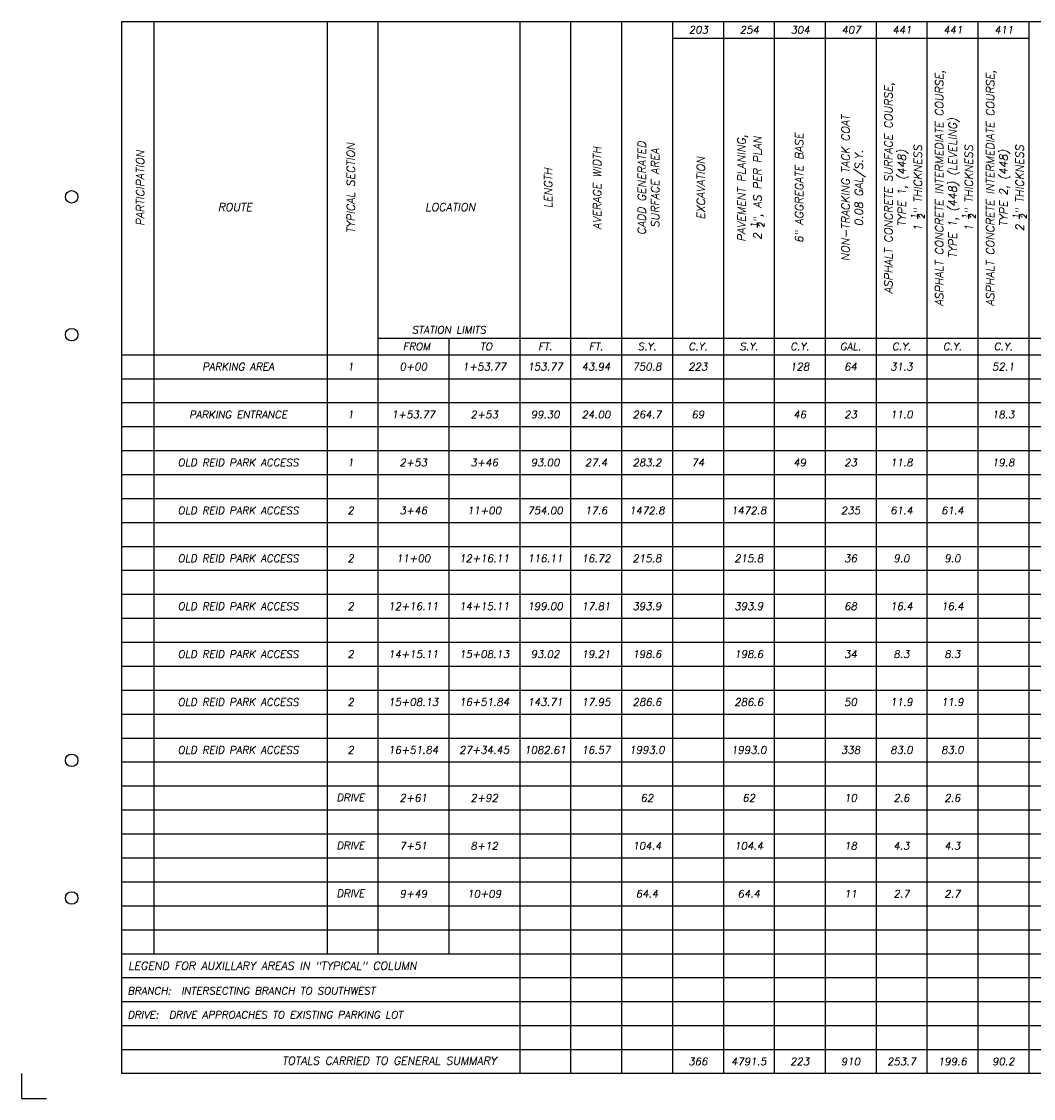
# Paper-space layout 'Pavt Calcs' of a CAD drawing. Header units: feet. Extents: x 0 to 17, y 0 to 11.
# Tile 1 of 2: x 0 to 10.1, y 0 to 10.7. Entities that reach past the tile are written whole.
import ezdxf
from ezdxf.enums import TextEntityAlignment as Align

# ---------------------------------------------------------------- set-up
doc = ezdxf.new("R2010")
doc.units = ezdxf.units.FT
doc.header["$LTSCALE"] = 20
doc.header["$MEASUREMENT"] = 0
doc.linetypes.add('DGN Style 3', pattern=[1.792565, 1.280403, -0.512161])
for name, color, linetype in [('_OFF-PRELIMINARY', 1, 'Continuous'), ('BORDER', 7, 'Continuous'), ('TEXT', 1, 'Continuous')]:
    doc.layers.add(name, color=color, linetype=linetype)
doc.layers.add('Level 1', color=7, linetype='Continuous', lineweight=0)
doc.layers.add('Level 1 (Construction)', color=7, linetype='Continuous', lineweight=0, plot=False)
doc.styles.add('ROMAND', font='romand.shx', dxfattribs={"oblique": 10, "height": 0.12})
doc.styles.add('ROMANS', font='romans')

psp = doc.layouts.new('Pavt Calcs')

# ---------------------------------------------------------------- linework, layer by layer
at = {"layer": 'BORDER', "color": 8}
for p, q in [((1.321, 10.747), (1.321, 1.445)), ((3.049, 10.747), (3.049, 1.445)), ((3.556, 10.747), (3.556, 1.445)), ((4.972, 10.747), (4.972, 0.25)), ((5.48, 10.747), (5.48, 0.25)), ((5.988, 10.747), (5.988, 0.25)), ((6.496, 10.747), (6.496, 0.25)), ((7.004, 10.747), (7.004, 0.25)), ((7.512, 10.747), (7.512, 0.25)), ((8.02, 10.747), (8.02, 0.25)), ((8.528, 10.747), (8.528, 0.25)), ((9.036, 10.747), (9.036, 0.25)), ((9.544, 10.747), (9.544, 0.25)), ((10.052, 10.747), (10.052, 0.25)), ((6.496, 10.582), (10.052, 10.582)), ((3.556, 7.588), (16.246, 7.588)), ((4.264, 7.588), (4.264, 1.445)), ((1, 7.422), (16.246, 7.422)), ((1, 7.183), (16.246, 7.183)), ((1, 6.944), (16.246, 6.944)), ((1, 6.705), (16.246, 6.705)), ((1, 6.466), (16.246, 6.466)), ((1, 6.227), (16.246, 6.227)), ((1, 5.988), (16.246, 5.988)), ((1, 5.749), (16.246, 5.749)), ((1, 5.51), (16.246, 5.51)), ((1, 5.271), (16.246, 5.271)), ((1, 5.032), (16.246, 5.032)), ((1, 4.792), (16.246, 4.792)), ((1, 4.553), (16.246, 4.553)), ((1, 4.314), (16.246, 4.314)), ((1, 4.075), (16.246, 4.075)), ((1, 3.836), (16.246, 3.836)), ((1, 3.597), (16.246, 3.597)), ((1, 3.358), (16.246, 3.358)), ((1, 3.119), (16.246, 3.119)), ((1, 2.88), (16.246, 2.88)), ((1, 2.641), (16.246, 2.641)), ((1, 2.402), (16.246, 2.402)), ((1, 2.163), (16.246, 2.163)), ((1, 1.924), (16.246, 1.924)), ((1, 1.684), (16.246, 1.684)), ((1, 1.445), (16.246, 1.445)), ((1, 1.445), (16.246, 1.445)), ((1, 1.206), (16.246, 1.206)), ((1, 0.967), (16.246, 0.967)), ((1, 0.728), (16.246, 0.728)), ((1, 0.489), (16.246, 0.489))]:
    psp.add_line(p, q, dxfattribs=at)
at = {"layer": 'Level 1', "color": 2, "linetype": 'Continuous', "lineweight": -3}
for p, q in [((1, 10.747), (16.746, 10.747)), ((1, 0.25), (1, 10.747)), ((16.746, 0.25), (1, 0.25))]:
    psp.add_line(p, q, dxfattribs=at)
for centre in [(0.5, 8.998), (0.5, 7.623), (0.5, 3.374), (0.5, 2)]:
    psp.add_circle(centre, 0.0625, dxfattribs=at)
at = {"layer": 'Level 1 (Construction)', "color": 2, "linetype": 'DGN Style 3', "lineweight": -3}
for p, q in [((0, 0.25), (0, 0)), ((0, 0), (0.25, 0))]:
    psp.add_line(p, q, dxfattribs=at)

# ---------------------------------------------------------------- texts
at = {"layer": '_OFF-PRELIMINARY', "style": 'ROMANS', "oblique": 10}
for s, height, p in [('203', 0.0747, (6.755, 10.665)), ('254', 0.0747, (7.264, 10.665)), ('304', 0.0747, (7.772, 10.665)), ('407', 0.0747, (8.28, 10.665)), ('441', 0.0747, (8.788, 10.665)), ('441', 0.0747, (9.296, 10.665)), ('411', 0.0747, (9.804, 10.665)), ('STATION LIMITS', 0.07471, (4.265, 7.671)), ('FROM', 0.0747, (3.943, 7.505)), ('TO', 0.0747, (4.636, 7.505)), ('FT.', 0.0747, (5.226, 7.505)), ('FT.', 0.0747, (5.734, 7.505)), ('S.Y.', 0.0747, (6.242, 7.505)), ('C.Y.', 0.0747, (6.75, 7.505)), ('S.Y.', 0.0747, (7.258, 7.505)), ('C.Y.', 0.0747, (7.766, 7.505)), ('GAL.', 0.0747, (8.274, 7.505)), ('C.Y.', 0.0747, (8.782, 7.505)), ('C.Y.', 0.0747, (9.29, 7.505)), ('C.Y.', 0.0747, (9.798, 7.505)), ('PARKING AREA', 0.07471, (2.162, 7.303)), ('1', 0.0747, (3.284, 7.303)), ('0+00', 0.0747, (3.91, 7.303)), ('1+53.77', 0.0747, (4.618, 7.303)), ('153.77', 0.0747, (5.226, 7.303)), ('43.94', 0.0747, (5.734, 7.303)), ('750.8', 0.0747, (6.242, 7.303)), ('223', 0.0747, (6.75, 7.303)), ('128', 0.0747, (7.766, 7.303)), ('64', 0.0747, (8.274, 7.303)), ('31.3', 0.0747, (8.782, 7.303)), ('52.1', 0.0747, (9.798, 7.303)), ('PARKING ENTRANCE', 0.07471, (2.162, 6.825)), ('1', 0.0747, (3.284, 6.825)), ('1+53.77', 0.0747, (3.91, 6.825)), ('2+53', 0.0747, (4.618, 6.825)), ('99.30', 0.0747, (5.226, 6.825)), ('24.00', 0.0747, (5.734, 6.825)), ('264.7', 0.0747, (6.242, 6.825)), ('69', 0.0747, (6.75, 6.825)), ('46', 0.0747, (7.766, 6.825)), ('23', 0.0747, (8.274, 6.825)), ('11.0', 0.0747, (8.782, 6.825)), ('18.3', 0.0747, (9.798, 6.825)), ('OLD REID PARK ACCESS', 0.07471, (2.162, 6.346)), ('1', 0.0747, (3.284, 6.346)), ('2+53', 0.0747, (3.91, 6.346)), ('3+46', 0.0747, (4.618, 6.346)), ('93.00', 0.0747, (5.226, 6.346)), ('27.4', 0.0747, (5.734, 6.346)), ('283.2', 0.0747, (6.242, 6.346)), ('74', 0.0747, (6.75, 6.346)), ('49', 0.0747, (7.766, 6.346)), ('23', 0.0747, (8.274, 6.346)), ('11.8', 0.0747, (8.782, 6.346)), ('19.8', 0.0747, (9.798, 6.346)), ('OLD REID PARK ACCESS', 0.07471, (2.162, 5.868)), ('2', 0.0747, (3.284, 5.868)), ('3+46', 0.0747, (3.91, 5.868)), ('11+00', 0.0747, (4.618, 5.868)), ('754.00', 0.0747, (5.226, 5.868)), ('17.6', 0.0747, (5.734, 5.868)), ('1472.8', 0.0747, (6.242, 5.868)), ('1472.8', 0.0747, (7.258, 5.868)), ('235', 0.0747, (8.274, 5.868)), ('61.4', 0.0747, (8.782, 5.868)), ('61.4', 0.0747, (9.29, 5.868)), ('OLD REID PARK ACCESS', 0.07471, (2.162, 5.39)), ('2', 0.0747, (3.284, 5.39)), ('11+00', 0.0747, (3.91, 5.39)), ('12+16.11', 0.0747, (4.618, 5.39)), ('116.11', 0.0747, (5.226, 5.39)), ('16.72', 0.0747, (5.734, 5.39)), ('215.8', 0.0747, (6.242, 5.39)), ('215.8', 0.0747, (7.258, 5.39)), ('36', 0.0747, (8.274, 5.39)), ('9.0', 0.0747, (8.782, 5.39)), ('9.0', 0.0747, (9.29, 5.39)), ('OLD REID PARK ACCESS', 0.07471, (2.162, 4.912)), ('2', 0.0747, (3.284, 4.912)), ('12+16.11', 0.0747, (3.91, 4.912)), ('14+15.11', 0.0747, (4.618, 4.912)), ('199.00', 0.0747, (5.226, 4.912)), ('17.81', 0.0747, (5.734, 4.912)), ('393.9', 0.0747, (6.242, 4.912)), ('393.9', 0.0747, (7.258, 4.912)), ('68', 0.0747, (8.274, 4.912)), ('16.4', 0.0747, (8.782, 4.912)), ('16.4', 0.0747, (9.29, 4.912)), ('OLD REID PARK ACCESS', 0.07471, (2.162, 4.434)), ('2', 0.0747, (3.284, 4.434)), ('14+15.11', 0.0747, (3.91, 4.434)), ('15+08.13', 0.0747, (4.618, 4.434)), ('93.02', 0.0747, (5.226, 4.434)), ('19.21', 0.0747, (5.734, 4.434)), ('198.6', 0.0747, (6.242, 4.434)), ('198.6', 0.0747, (7.258, 4.434)), ('34', 0.0747, (8.274, 4.434)), ('8.3', 0.0747, (8.782, 4.434)), ('8.3', 0.0747, (9.29, 4.434)), ('OLD REID PARK ACCESS', 0.07471, (2.162, 3.956)), ('2', 0.0747, (3.284, 3.956)), ('15+08.13', 0.0747, (3.91, 3.956)), ('16+51.84', 0.0747, (4.618, 3.956)), ('143.71', 0.0747, (5.226, 3.956)), ('17.95', 0.0747, (5.734, 3.956)), ('286.6', 0.0747, (6.242, 3.956)), ('286.6', 0.0747, (7.258, 3.956)), ('50', 0.0747, (8.274, 3.956)), ('11.9', 0.0747, (8.782, 3.956)), ('11.9', 0.0747, (9.29, 3.956)), ('OLD REID PARK ACCESS', 0.07471, (2.162, 3.478)), ('2', 0.0747, (3.284, 3.478)), ('16+51.84', 0.0747, (3.91, 3.478)), ('27+34.45', 0.0747, (4.618, 3.478)), ('1082.61', 0.0747, (5.226, 3.478)), ('16.57', 0.0747, (5.734, 3.478)), ('1993.0', 0.0747, (6.242, 3.478)), ('1993.0', 0.0747, (7.258, 3.478)), ('338', 0.0747, (8.274, 3.478)), ('83.0', 0.0747, (8.782, 3.478)), ('83.0', 0.0747, (9.29, 3.478)), ('DRIVE', 0.0747, (3.284, 3.003)), ('2+61', 0.0747, (3.91, 2.999)), ('2+92', 0.0747, (4.618, 2.999)), ('62', 0.0747, (6.242, 2.999)), ('62', 0.0747, (7.258, 2.999)), ('10', 0.0747, (8.274, 2.999)), ('2.6', 0.0747, (8.782, 2.999)), ('2.6', 0.0747, (9.29, 2.999)), ('DRIVE', 0.0747, (3.284, 2.525)), ('7+51', 0.0747, (3.91, 2.521)), ('8+12', 0.0747, (4.618, 2.521)), ('104.4', 0.0747, (6.242, 2.521)), ('104.4', 0.0747, (7.258, 2.521)), ('18', 0.0747, (8.274, 2.521)), ('4.3', 0.0747, (8.782, 2.521)), ('4.3', 0.0747, (9.29, 2.521)), ('DRIVE', 0.0747, (3.284, 2.047)), ('9+49', 0.0747, (3.91, 2.043)), ('10+09', 0.0747, (4.618, 2.043)), ('64.4', 0.0747, (6.242, 2.043)), ('64.4', 0.0747, (7.258, 2.043)), ('11', 0.0747, (8.274, 2.043)), ('2.7', 0.0747, (8.782, 2.043)), ('2.7', 0.0747, (9.29, 2.043)), ('366', 0.0747, (6.75, 0.369)), ('4791.5', 0.0747, (7.258, 0.369)), ('223', 0.0747, (7.766, 0.369)), ('910', 0.0747, (8.274, 0.369)), ('253.7', 0.0747, (8.782, 0.369)), ('199.6', 0.0747, (9.29, 0.369)), ('90.2', 0.0747, (9.798, 0.369))]:
    psp.add_text(s, height=height, dxfattribs=at).set_placement(p, align=Align.MIDDLE)
for s, p in [('BRANCH:  INTERSECTING BRANCH TO SOUTHWEST', (1.058, 1.074)), ('DRIVE:  DRIVE APPROACHES TO EXISTING PARKING LOT', (1.058, 0.835))]:
    psp.add_text(s, height=0.07471, dxfattribs=at).set_placement(p, align=Align.MIDDLE_LEFT)
at = {"layer": 'TEXT', "char_height": 0.08, "attachment_point": 5, "rotation": 90, "style": 'ROMAND'}
for s, insert, width in [('\\A1;ASPHALT CONCRETE INTERMEDIATE COURSE,\\PTYPE 1, (448) (LEVELING)\\P1 {\\H0.7x;\\S1/2;}" THICKNESS', (9.32, 9.085), 2.71705), ('\\A1;ASPHALT CONCRETE INTERMEDIATE COURSE,\\PTYPE 2, (448)\\P2 {\\H0.7x;\\S1/2;}" THICKNESS', (9.828, 9.085), 2.71705), ('\\A1;ASPHALT CONCRETE SURFACE COURSE,\\PTYPE 1, (448)\\P1 {\\H0.7x;\\S1/2;}" THICKNESS', (8.812, 9.085), 2.5), ('NON-TRACKING TACK COAT\\P0.08 GAL/S.Y.', (8.304, 9.085), 2.22784), ('\\A1;PAVEMENT PLANING,\\P2 {\\H0.7x;\\S1/2;}", AS PER PLAN', (7.278, 9.085), 2.22784), ('6" AGGREGATE BASE', (7.761, 9.085), 2.22784), ('PARTICIPATION', (1.185, 9.085), 2.22784), ('TYPICAL SECTION', (3.286, 9.085), 2.22784), ('AVERAGE WIDTH', (5.744, 9.085), 2.22784), ('CADD GENERATED\\PSURFACE AREA', (6.256, 9.085), 2.22784), ('EXCAVATION', (6.78, 9.085), 2.22784), ('LENGTH', (5.255, 9.085), 2.22784)]:
    psp.add_mtext(s, dxfattribs=dict(at, insert=insert, width=width))
at = {"layer": 'TEXT', "char_height": 0.08, "style": 'ROMAND'}
for s, insert, width, attachment_point in [('ROUTE', (2.131, 8.896), 2.22784, 5), ('LOCATION', (4.279, 8.896), 2.22784, 5), ('LEGEND FOR AUXILLARY AREAS IN "TYPICAL" COLUMN', (1.063, 1.324), 3.60683, 4), ('TOTALS CARRIED TO GENERAL SUMMARY', (3.669, 0.377), 2.74603, 5)]:
    psp.add_mtext(s, dxfattribs=dict(at, insert=insert, width=width, attachment_point=attachment_point))

doc.saveas('drawing.dxf')
